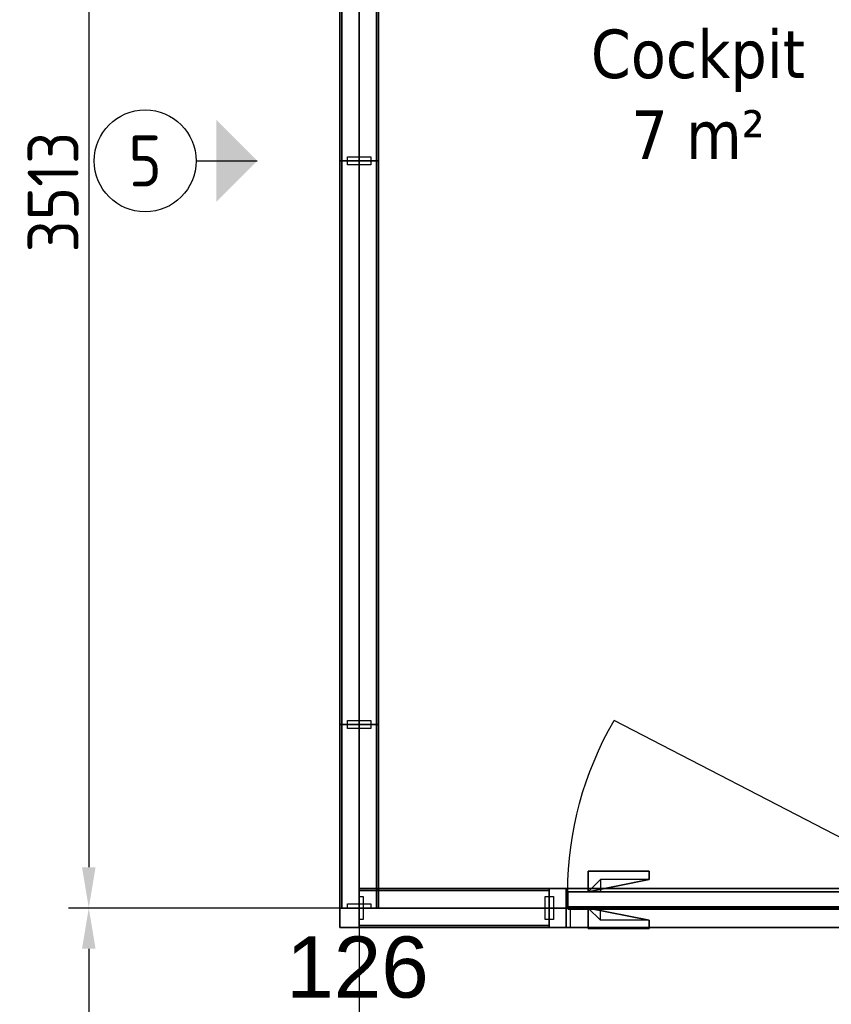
# Model space of a CAD drawing. Extents: x 3176 to 58266, y 1852 to 38199.
# Tile 139 of 256: x 27518 to 29509, y 31925 to 34341. Entities that reach past the tile are written whole.
import ezdxf
from ezdxf.enums import TextEntityAlignment as Align

# ---------------------------------------------------------------- set-up
doc = ezdxf.new("R2010")
doc.units = 0
doc.header["$LTSCALE"] = 50
doc.header["$PDSIZE"] = -5
doc.linetypes.add('HIDDEN2', pattern=[4.7625, 3.175, -1.5875])
doc.layers.get('0').update_dxf_attribs({"linetype": 'CONTINUOUS'})
doc.layers.get('DEFPOINTS').update_dxf_attribs({"linetype": 'CONTINUOUS'})
for name, color, linetype in [('AS-A38--_F----5', 2, 'CONTINUOUS'), ('AS-A38--_F---4-', 9, 'CONTINUOUS'), ('AS-I38-E_F----5_Deuren', 7, 'CONTINUOUS'), ('AS-I38-M_F----5_Deurmodulen', 7, 'CONTINUOUS'), ('AS-I38-M_F----5_Hoekaansluitingen', 7, 'CONTINUOUS'), ('AS-I38-M_F----5_Wandmodulen', 7, 'CONTINUOUS'), ('AS-L32--_F----5', 84, 'CONTINUOUS'), ('AS-L32--_F---4-', 84, 'CONTINUOUS'), ('AS-L32--_F-23--', 84, 'CONTINUOUS'), ('AS-L32--_F123--', 84, 'CONTINUOUS'), ('AS-L38--', 7, 'CONTINUOUS'), ('AS-L38--_F----5', 7, 'CONTINUOUS'), ('AS-L38--_F---4-', 7, 'CONTINUOUS'), ('AS-L38--_F-23--', 3, 'CONTINUOUS'), ('AS-L38--_F1----', 2, 'CONTINUOUS'), ('AS-L38--_F1-----', 2, 'CONTINUOUS'), ('AS-L38--_F123--', 7, 'CONTINUOUS'), ('AS-L38GL_F---4-', 2, 'CONTINUOUS'), ('AS-L38GL_F123--', 3, 'CONTINUOUS'), ('AS-M38--_F123--_Wandlengte', 1, 'CONTINUOUS'), ('AS-T38--_F----5', 7, 'CONTINUOUS'), ('AS-T38--_F-23--', 7, 'CONTINUOUS'), ('IWTEKST', 2, 'CONTINUOUS')]:
    doc.layers.add(name, color=color, linetype=linetype)
doc.layers.add('AS-I38-1_F----5', color=2, linetype='CONTINUOUS', plot=False)
doc.layers.add('IWHARTWAND', color=6, linetype='CONTINUOUS', plot=False)
doc.layers.add('Onderlegger 1e verdieping$0$A-AREA-IDEN', color=8, linetype='CONTINUOUS', lineweight=18)
doc.styles.add('Onderlegger 1e verdieping$0$Tahoma_1', font='TAHOMA.TTF', dxfattribs={"height": 238.040123})
doc.styles.get("Standard").update_dxf_attribs({"font": 'isocp.shx'})
doc.dimstyles.new('CWall_F2_Wandlengte', dxfattribs={"dimscale": 50, "dimtxt": 2.5, "dimasz": 2, "dimexe": 1, "dimexo": 1, "dimgap": 0.5, "dimtad": 1, "dimdec": 0, "dimdsep": 46, "dimtxsty": 'Standard', "dimcen": 2.5, "dimclrt": 2, "dimadec": 0, "dimazin": 0, "dimtfac": 1, "dimtdec": 0, "dimtix": 1, "dimtmove": 2, "dimatfit": 0, "dimfxl": 0, "dimtolj": 1, "dimtzin": 0, "dimarcsym": 0})
pattern_1 = [(60, (160, 2090), (-43300, 25000), [300, -50000]), (60, (230, 2164), (-43300, 25000), [100, -50000]), (60, (187, 2190), (-43300, 25000), [100, -50000]), (150, (320, 2170), (-25000, -43300), [200, -50000])]
pattern_2 = [(0, (233.25, 1360), (29.766, 59.531), [0, -59.531])]
pattern_3 = [(60, (160, 1230), (-43300, 25000), [300, -50000]), (60, (230, 1304), (-43300, 25000), [100, -50000]), (60, (187, 1330), (-43300, 25000), [100, -50000]), (150, (320, 1310), (-25000, -43300), [200, -50000])]
pattern_4 = [(60, (160, 370), (-43300, 25000), [300, -50000]), (60, (230, 444), (-43300, 25000), [100, -50000]), (60, (187, 470), (-43300, 25000), [100, -50000]), (150, (320, 450), (-25000, -43300), [200, -50000])]
pattern_5 = [(60, (150, 2090), (-43300, 25000), [300, -50000]), (60, (220, 2164), (-43300, 25000), [100, -50000]), (60, (180, 2190), (-43300, 25000), [100, -50000]), (150, (310, 2170), (-25000, -43300), [200, -50000])]
pattern_6 = [(0, (225, 1360), (29.766, 59.531), [0, -59.531])]
pattern_7 = [(60, (150, 1230), (-43300, 25000), [300, -50000]), (60, (220, 1304), (-43300, 25000), [100, -50000]), (60, (180, 1330), (-43300, 25000), [100, -50000]), (150, (310, 1310), (-25000, -43300), [200, -50000])]
pattern_8 = [(60, (150, 370), (-43300, 25000), [300, -50000]), (60, (220, 444), (-43300, 25000), [100, -50000]), (60, (180, 470), (-43300, 25000), [100, -50000]), (150, (310, 450), (-25000, -43300), [200, -50000])]
pattern_9 = [(60, (616, 2090), (-43300, 25000), [300, -50000]), (60, (690, 2164), (-43300, 25000), [100, -50000]), (60, (645, 2190), (-43300, 25000), [100, -50000]), (150, (780, 2170), (-25000, -43300), [200, -50000])]
pattern_10 = [(0, (691.5, 1360), (29.7656, 59.5312), [0, -59.5312])]
pattern_11 = [(60, (616, 1230), (-43300, 25000), [300, -50000]), (60, (690, 1304), (-43300, 25000), [100, -50000]), (60, (645, 1330), (-43300, 25000), [100, -50000]), (150, (780, 1310), (-25000, -43300), [200, -50000])]
pattern_12 = [(60, (616, 370), (-43300, 25000), [300, -50000]), (60, (690, 444), (-43300, 25000), [100, -50000]), (60, (645, 470), (-43300, 25000), [100, -50000]), (150, (780, 450), (-25000, -43300), [200, -50000])]
pattern_13 = [(60, (750, 2090), (-43300, 25000), [300, -50000]), (60, (820, 2164), (-43300, 25000), [100, -50000]), (60, (776, 2190), (-43300, 25000), [100, -50000]), (150, (910, 2170), (-25000, -43300), [200, -50000])]
pattern_14 = [(0, (822.5, 1360), (29.7656, 59.5312), [0, -59.5312])]
pattern_15 = [(60, (750, 1230), (-43300, 25000), [300, -50000]), (60, (820, 1304), (-43300, 25000), [100, -50000]), (60, (776, 1330), (-43300, 25000), [100, -50000]), (150, (910, 1310), (-25000, -43300), [200, -50000])]
pattern_16 = [(60, (750, 370), (-43300, 25000), [300, -50000]), (60, (820, 444), (-43300, 25000), [100, -50000]), (60, (776, 470), (-43300, 25000), [100, -50000]), (150, (910, 450), (-25000, -43300), [200, -50000])]

# ---------------------------------------------------------------- blocks, each defined once
blk = doc.blocks.new('Onderlegger 1e verdieping')
at = {"layer": 'Onderlegger 1e verdieping$0$A-AREA-IDEN', "insert": (29182.1, 34316.4), "char_height": 119.02, "width": 631.5, "attachment_point": 2, "line_spacing_factor": 1.000232, "style": 'Onderlegger 1e verdieping$0$Tahoma_1'}
blk.add_mtext('Cockpit\\P7 m²', dxfattribs=at)
blk = doc.blocks.new('WandNr2-_CTA01')
at = {"layer": 'AS-T38--_F-23--', "color": 0, "linetype": 'ByBlock'}
blk.add_line((0, -5), (0, -2), dxfattribs=at)
blk.add_circle((0, -7.5), 2.5, dxfattribs=at)
blk.add_solid([(0, -2), (2, -4), (-2, -4)], dxfattribs=at)
blk.add_attdef('WANDNR', text='', height=2.5, dxfattribs=at).set_placement((0, -7.5), align=Align.MIDDLE)
blk = doc.blocks.new('WandNr5o_CTA01')
at = {"layer": 'AS-T38--_F----5', "color": 0, "linetype": 'ByBlock'}
blk.add_circle((0, -18), 2.5, dxfattribs=at)
blk.add_attdef('WANDNR', text='', height=2.5, dxfattribs=at).set_placement((0, -18), align=Align.MIDDLE)
blk = doc.blocks.new('QHK-14--_CTA01')
at = {"layer": 'AS-L38--_F----5', "linetype": 'HIDDEN2'}
blk.add_line((0, 0), (0, 0, 2700), dxfattribs=at)
at = {"layer": 'AS-L38--_F---4-'}
blk.add_line((-47.5, 47.5), (-47.5, 47.5, 2700), dxfattribs=at)
for points, invisible_edges in [([(0, 47.5, 2700), (0, -47.5, 2700), (47.5, -47.5, 2700), (-47.5, 47.5, 2700)], 4), ([(47.5, -47.5, 2700), (-47.5, 47.5, 2700), (-47.5, 0, 2700), (47.5, 0, 2700)], 1), ([(47.5, 0), (47.5, 0, 60), (47.5, -47.5, 60), (47.5, -47.5)], 1), ([(47.5, 0, 2660), (47.5, 0, 2700), (47.5, -47.5, 2700), (47.5, -47.5, 2660)], 1), ([(47.5, -47.5), (47.5, -47.5, 60), (0, -47.5, 60), (0, -47.5)], 4), ([(47.5, -47.5, 2660), (47.5, -47.5, 2700), (0, -47.5, 2700), (0, -47.5, 2660)], 4)]:
    blk.add_3dface(points, dxfattribs=dict(at, invisible_edges=invisible_edges))
for points in [[(47.5, 0, 60), (47.5, 0, 2660), (47.5, -47.5, 2660), (47.5, -47.5, 60)], [(47.5, -47.5, 60), (47.5, -47.5, 2660), (0, -47.5, 2660), (0, -47.5, 60)]]:
    blk.add_3dface(points, dxfattribs=at)
at = {"layer": 'AS-L38--_F123--'}
blk.add_lwpolyline([(0, -47.5), (47.5, -47.5), (47.5, 0)], dxfattribs=at)
at = {"layer": 'DEFPOINTS'}
blk.add_point((0, 0, 2700), dxfattribs=at)
at = {"layer": 'AS-I38-M_F----5_Hoekaansluitingen', "extrusion": (1, -6.12303e-17, 0)}
blk.add_text('D126', height=125, rotation=90, dxfattribs=at).set_placement((0, 2750), align=Align.MIDDLE_LEFT)
at = {"layer": 'AS-I38-M_F----5_Hoekaansluitingen', "extrusion": (0, -1, 0)}
blk.add_text('D126', height=125, rotation=90, dxfattribs=at).set_placement((0, 2750), align=Align.MIDDLE_LEFT)
blk = doc.blocks.new('QPGLAS--_CTA01')
at = {"layer": 'AS-L38--_F----5', "color": 0}
blk.add_3dface([(0, 0), (1, 0), (1, 0, 1), (0, 0, 1)], dxfattribs=at)
at = {"layer": 'AS-L38GL_F123--'}
blk.add_line((0, 0), (1, 0), dxfattribs=at)
at = {"layer": 'AS-L38GL_F---4-'}
mesh = blk.add_polymesh((6, 3), dxfattribs=at)
for k, corner in enumerate([(1, -0.45, 1), (1, -0.45), (1, -0.45), (0, -0.45, 1), (0, -0.45), (0, -0.45), (0, 0.45, 1), (0, 0.45), (0, -0.45), (1, 0.45, 1), (1, 0.45), (1, -0.45), (1, 0.45, 1), (1, 0.45, 1), (1, -0.45, 1), (0, 0.45, 1), (0, 0.45, 1), (0, -0.45, 1)]):
    mesh.set_mesh_vertex(divmod(k, 3), corner)
blk = doc.blocks.new('O4------_CTA01')
blk.add_blockref('QPGLAS--_CTA01', (0, 0))
blk = doc.blocks.new('BvnAans-_CTA01')
at = {"layer": 'AS-L38--_F----5', "color": 0, "invisible_edges": 10}
blk.add_3dface([(0, 0), (1, 0), (1, 0, 1), (0, 0, 1)], dxfattribs=at)
at = {"layer": 'AS-L38--_F---4-', "invisible_edges": 10}
for points in [[(0, 0.5), (1, 0.5), (1, 0.5, 1), (0, 0.5, 1)], [(0, -0.5), (1, -0.5), (1, -0.5, 1), (0, -0.5, 1)]]:
    blk.add_3dface(points, dxfattribs=at)
at = {"layer": 'AS-L38--_F---4-'}
blk.add_3dface([(0, -0.5, 1), (0, 0.5, 1), (1, 0.5, 1), (1, -0.5, 1)], dxfattribs=at)
blk = doc.blocks.new('OndrAans_CTA01')
at = {"layer": 'AS-L38--_F----5', "color": 0, "invisible_edges": 10}
blk.add_3dface([(0, 0), (1, 0), (1, 0, 1), (0, 0, 1)], dxfattribs=at)
at = {"layer": 'AS-L38--_F---4-', "invisible_edges": 10}
for points in [[(0, 0.5), (1, 0.5), (1, 0.5, 1), (0, 0.5, 1)], [(0, -0.5), (1, -0.5), (1, -0.5, 1), (0, -0.5, 1)]]:
    blk.add_3dface(points, dxfattribs=at)
at = {"layer": 'AS-L38--_F123--', "color": 0}
blk.add_3dface([(0, -0.5), (1, -0.5), (1, 0.5), (0, 0.5)], dxfattribs=at)
blk = doc.blocks.new('Q0WDSTL-_CTA01')
at = {"layer": 'AS-L38--_F-23--'}
for p, q in [((0, 0.3), (0, 0.5)), ((0, -0.3), (0, -0.5))]:
    blk.add_line(p, q, dxfattribs=at)
at = {"layer": 'AS-L38--_F-23--', "color": 1}
blk.add_lwpolyline([(0, 0.3), (1, 0.3), (1, -0.3), (0, -0.3)], dxfattribs=at)
at = {"layer": 'AS-L38--_F1-----'}
blk.add_lwpolyline([(0, 0.5), (0, -0.5)], dxfattribs=at)
blk = doc.blocks.new('QWND31--_CTA01')
at = {"layer": 'AS-A38--_F----5', "extrusion": (0, -1, 0)}
h = blk.add_hatch(dxfattribs=at)
h.set_pattern_fill('GLAS2', color=256, scale=50, angle=60, style=0, pattern_type=2)
h.set_pattern_definition(pattern_1)
h.paths.add_polyline_path([(0, 1780), (466.5, 1780), (466.5, 2660), (0, 2660)])
h = blk.add_hatch(dxfattribs=at)
h.set_pattern_fill('GLAS2', color=256, scale=50, angle=60, style=0, pattern_type=2)
h.set_pattern_definition(pattern_3)
h.paths.add_polyline_path([(0, 940), (466.5, 940), (466.5, 1780), (0, 1780)])
h = blk.add_hatch(dxfattribs=at)
h.set_pattern_fill('GLAS2', color=256, scale=50, angle=60, style=0, pattern_type=2)
h.set_pattern_definition(pattern_4)
h.paths.add_polyline_path([(0, 60), (466.5, 60), (466.5, 940), (0, 940)])
h = blk.add_hatch(dxfattribs=at)
h.set_pattern_fill('DOTS', color=256, scale=37.5, style=0)
h.set_pattern_definition(pattern_2)
h.paths.add_polyline_path([(10, 950), (456.5, 950), (456.5, 1770), (10, 1770)])
at = {"layer": 'AS-A38--_F---4-', "extrusion": (0, -1, 0)}
h = blk.add_hatch(dxfattribs=at)
h.set_pattern_fill('GLAS2', color=256, scale=50, angle=60, style=0, pattern_type=2)
h.set_pattern_definition(pattern_1)
h.paths.add_polyline_path([(0, 1780), (466.5, 1780), (466.5, 2660), (0, 2660)])
h = blk.add_hatch(dxfattribs=at)
h.set_pattern_fill('GLAS2', color=256, scale=50, angle=60, style=0, pattern_type=2)
h.set_pattern_definition(pattern_3)
h.paths.add_polyline_path([(0, 940), (466.5, 940), (466.5, 1780), (0, 1780)])
h = blk.add_hatch(dxfattribs=at)
h.set_pattern_fill('GLAS2', color=256, scale=50, angle=60, style=0, pattern_type=2)
h.set_pattern_definition(pattern_4)
h.paths.add_polyline_path([(0, 60), (466.5, 60), (466.5, 940), (0, 940)])
h = blk.add_hatch(dxfattribs=at)
h.set_pattern_fill('DOTS', color=256, scale=37.5, style=0)
h.set_pattern_definition(pattern_2)
h.paths.add_polyline_path([(10, 950), (456.5, 950), (456.5, 1770), (10, 1770)])
h = blk.add_hatch(dxfattribs=at)
h.set_pattern_fill('GLAS2', color=256, scale=50, angle=60, style=0, pattern_type=2)
h.set_pattern_definition(pattern_1)
h.paths.add_polyline_path([(0, 1780), (466.5, 1780), (466.5, 2660), (0, 2660)])
h = blk.add_hatch(dxfattribs=at)
h.set_pattern_fill('GLAS2', color=256, scale=50, angle=60, style=0, pattern_type=2)
h.set_pattern_definition(pattern_3)
h.paths.add_polyline_path([(0, 940), (466.5, 940), (466.5, 1780), (0, 1780)])
h = blk.add_hatch(dxfattribs=at)
h.set_pattern_fill('GLAS2', color=256, scale=50, angle=60, style=0, pattern_type=2)
h.set_pattern_definition(pattern_4)
h.paths.add_polyline_path([(0, 60), (466.5, 60), (466.5, 940), (0, 940)])
h = blk.add_hatch(dxfattribs=at)
h.set_pattern_fill('DOTS', color=256, scale=37.5, style=0)
h.set_pattern_definition(pattern_2)
h.paths.add_polyline_path([(10, 950), (456.5, 950), (456.5, 1770), (10, 1770)])
at = {"layer": 'DEFPOINTS'}
blk.add_point((0, 0, 2700), dxfattribs=at)
at = {"layer": 'AS-L38--', "yscale": 95}
for name, p, xscale, zscale in [('BvnAans-_CTA01', (0, 0, 2660), 466.5, 40), ('OndrAans_CTA01', (0, 0), 466.5, 60), ('Q0WDSTL-_CTA01', (0, 0), 10, 10), ('O4------_CTA01', (0, 0, 940), 466.5, 840), ('O4------_CTA01', (0, 0, 1780), 466.5, 880), ('O4------_CTA01', (0, 0, 60), 466.5, 880)]:
    blk.add_blockref(name, p, dxfattribs=dict(at, xscale=xscale, zscale=zscale))
at = {"layer": 'AS-L38--', "xscale": 10, "yscale": 95, "zscale": 10, "rotation": 180}
blk.add_blockref('Q0WDSTL-_CTA01', (466.5, 0), dxfattribs=at)
at = {"layer": 'AS-I38-1_F----5', "extrusion": (0, -1, 0)}
blk.add_text('1', height=90, dxfattribs=at).set_placement((40, 130))
at = {"layer": 'AS-I38-M_F----5_Wandmodulen', "extrusion": (0, -1, 0)}
blk.add_text('GH', height=125, rotation=90, dxfattribs=at).set_placement((233.2, 2750), align=Align.MIDDLE_LEFT)
blk = doc.blocks.new('QWND32--_CTA01')
at = {"layer": 'AS-A38--_F----5', "extrusion": (0, -1, 0)}
h = blk.add_hatch(dxfattribs=at)
h.set_pattern_fill('GLAS2', color=256, scale=50, angle=60, style=0, pattern_type=2)
h.set_pattern_definition(pattern_5)
h.paths.add_polyline_path([(0, 1780), (450, 1780), (450, 2660), (0, 2660)])
h = blk.add_hatch(dxfattribs=at)
h.set_pattern_fill('GLAS2', color=256, scale=50, angle=60, style=0, pattern_type=2)
h.set_pattern_definition(pattern_7)
h.paths.add_polyline_path([(0, 940), (450, 940), (450, 1780), (0, 1780)])
h = blk.add_hatch(dxfattribs=at)
h.set_pattern_fill('GLAS2', color=256, scale=50, angle=60, style=0, pattern_type=2)
h.set_pattern_definition(pattern_8)
h.paths.add_polyline_path([(0, 60), (450, 60), (450, 940), (0, 940)])
h = blk.add_hatch(dxfattribs=at)
h.set_pattern_fill('DOTS', color=256, scale=37.5, style=0)
h.set_pattern_definition(pattern_6)
h.paths.add_polyline_path([(10, 950), (440, 950), (440, 1770), (10, 1770)])
at = {"layer": 'AS-A38--_F---4-', "extrusion": (0, -1, 0)}
h = blk.add_hatch(dxfattribs=at)
h.set_pattern_fill('GLAS2', color=256, scale=50, angle=60, style=0, pattern_type=2)
h.set_pattern_definition(pattern_5)
h.paths.add_polyline_path([(0, 1780), (450, 1780), (450, 2660), (0, 2660)])
h = blk.add_hatch(dxfattribs=at)
h.set_pattern_fill('GLAS2', color=256, scale=50, angle=60, style=0, pattern_type=2)
h.set_pattern_definition(pattern_7)
h.paths.add_polyline_path([(0, 940), (450, 940), (450, 1780), (0, 1780)])
h = blk.add_hatch(dxfattribs=at)
h.set_pattern_fill('GLAS2', color=256, scale=50, angle=60, style=0, pattern_type=2)
h.set_pattern_definition(pattern_8)
h.paths.add_polyline_path([(0, 60), (450, 60), (450, 940), (0, 940)])
h = blk.add_hatch(dxfattribs=at)
h.set_pattern_fill('DOTS', color=256, scale=37.5, style=0)
h.set_pattern_definition(pattern_6)
h.paths.add_polyline_path([(10, 950), (440, 950), (440, 1770), (10, 1770)])
h = blk.add_hatch(dxfattribs=at)
h.set_pattern_fill('GLAS2', color=256, scale=50, angle=60, style=0, pattern_type=2)
h.set_pattern_definition(pattern_5)
h.paths.add_polyline_path([(0, 1780), (450, 1780), (450, 2660), (0, 2660)])
h = blk.add_hatch(dxfattribs=at)
h.set_pattern_fill('GLAS2', color=256, scale=50, angle=60, style=0, pattern_type=2)
h.set_pattern_definition(pattern_7)
h.paths.add_polyline_path([(0, 940), (450, 940), (450, 1780), (0, 1780)])
h = blk.add_hatch(dxfattribs=at)
h.set_pattern_fill('GLAS2', color=256, scale=50, angle=60, style=0, pattern_type=2)
h.set_pattern_definition(pattern_8)
h.paths.add_polyline_path([(0, 60), (450, 60), (450, 940), (0, 940)])
h = blk.add_hatch(dxfattribs=at)
h.set_pattern_fill('DOTS', color=256, scale=37.5, style=0)
h.set_pattern_definition(pattern_6)
h.paths.add_polyline_path([(10, 950), (440, 950), (440, 1770), (10, 1770)])
at = {"layer": 'DEFPOINTS'}
blk.add_point((0, 0, 2700), dxfattribs=at)
at = {"layer": 'AS-L38--', "yscale": 95}
for name, p, xscale, zscale in [('BvnAans-_CTA01', (0, 0, 2660), 450, 40), ('OndrAans_CTA01', (0, 0), 450, 60), ('Q0WDSTL-_CTA01', (0, 0), 10, 10), ('O4------_CTA01', (0, 0, 940), 450, 840), ('O4------_CTA01', (0, 0, 1780), 450, 880), ('O4------_CTA01', (0, 0, 60), 450, 880)]:
    blk.add_blockref(name, p, dxfattribs=dict(at, xscale=xscale, zscale=zscale))
at = {"layer": 'AS-L38--', "xscale": 10, "yscale": 95, "zscale": 10, "rotation": 180}
blk.add_blockref('Q0WDSTL-_CTA01', (450, 0), dxfattribs=at)
at = {"layer": 'AS-I38-1_F----5', "extrusion": (0, -1, 0)}
blk.add_text('98', height=90, dxfattribs=at).set_placement((40, 130))
at = {"layer": 'AS-I38-M_F----5_Wandmodulen', "extrusion": (0, -1, 0)}
blk.add_text('GH', height=125, rotation=90, dxfattribs=at).set_placement((225, 2750), align=Align.MIDDLE_LEFT)
blk = doc.blocks.new('QWND33--_CTA01')
at = {"layer": 'AS-A38--_F----5', "extrusion": (0, -1, 0)}
h = blk.add_hatch(dxfattribs=at)
h.set_pattern_fill('GLAS2', color=256, scale=50, angle=60, style=0, pattern_type=2)
h.set_pattern_definition(pattern_9)
h.paths.add_polyline_path([(0, 1780), (1383, 1780), (1383, 2660), (0, 2660)])
h = blk.add_hatch(dxfattribs=at)
h.set_pattern_fill('GLAS2', color=256, scale=50, angle=60, style=0, pattern_type=2)
h.set_pattern_definition(pattern_11)
h.paths.add_polyline_path([(0, 940), (1383, 940), (1383, 1780), (0, 1780)])
h = blk.add_hatch(dxfattribs=at)
h.set_pattern_fill('GLAS2', color=256, scale=50, angle=60, style=0, pattern_type=2)
h.set_pattern_definition(pattern_12)
h.paths.add_polyline_path([(0, 60), (1383, 60), (1383, 940), (0, 940)])
h = blk.add_hatch(dxfattribs=at)
h.set_pattern_fill('DOTS', color=256, scale=37.5, style=0)
h.set_pattern_definition(pattern_10)
h.paths.add_polyline_path([(10, 950), (1373, 950), (1373, 1770), (10, 1770)])
at = {"layer": 'AS-A38--_F---4-', "extrusion": (0, -1, 0)}
h = blk.add_hatch(dxfattribs=at)
h.set_pattern_fill('GLAS2', color=256, scale=50, angle=60, style=0, pattern_type=2)
h.set_pattern_definition(pattern_9)
h.paths.add_polyline_path([(0, 1780), (1383, 1780), (1383, 2660), (0, 2660)])
h = blk.add_hatch(dxfattribs=at)
h.set_pattern_fill('GLAS2', color=256, scale=50, angle=60, style=0, pattern_type=2)
h.set_pattern_definition(pattern_11)
h.paths.add_polyline_path([(0, 940), (1383, 940), (1383, 1780), (0, 1780)])
h = blk.add_hatch(dxfattribs=at)
h.set_pattern_fill('GLAS2', color=256, scale=50, angle=60, style=0, pattern_type=2)
h.set_pattern_definition(pattern_12)
h.paths.add_polyline_path([(0, 60), (1383, 60), (1383, 940), (0, 940)])
h = blk.add_hatch(dxfattribs=at)
h.set_pattern_fill('DOTS', color=256, scale=37.5, style=0)
h.set_pattern_definition(pattern_10)
h.paths.add_polyline_path([(10, 950), (1373, 950), (1373, 1770), (10, 1770)])
h = blk.add_hatch(dxfattribs=at)
h.set_pattern_fill('GLAS2', color=256, scale=50, angle=60, style=0, pattern_type=2)
h.set_pattern_definition(pattern_9)
h.paths.add_polyline_path([(0, 1780), (1383, 1780), (1383, 2660), (0, 2660)])
h = blk.add_hatch(dxfattribs=at)
h.set_pattern_fill('GLAS2', color=256, scale=50, angle=60, style=0, pattern_type=2)
h.set_pattern_definition(pattern_11)
h.paths.add_polyline_path([(0, 940), (1383, 940), (1383, 1780), (0, 1780)])
h = blk.add_hatch(dxfattribs=at)
h.set_pattern_fill('GLAS2', color=256, scale=50, angle=60, style=0, pattern_type=2)
h.set_pattern_definition(pattern_12)
h.paths.add_polyline_path([(0, 60), (1383, 60), (1383, 940), (0, 940)])
h = blk.add_hatch(dxfattribs=at)
h.set_pattern_fill('DOTS', color=256, scale=37.5, style=0)
h.set_pattern_definition(pattern_10)
h.paths.add_polyline_path([(10, 950), (1373, 950), (1373, 1770), (10, 1770)])
at = {"layer": 'DEFPOINTS'}
blk.add_point((0, 0, 2700), dxfattribs=at)
at = {"layer": 'AS-L38--', "yscale": 95}
for name, p, xscale, zscale in [('BvnAans-_CTA01', (0, 0, 2660), 1383, 40), ('OndrAans_CTA01', (0, 0), 1383, 60), ('Q0WDSTL-_CTA01', (0, 0), 10, 10), ('O4------_CTA01', (0, 0, 940), 1383, 840), ('O4------_CTA01', (0, 0, 1780), 1383, 880), ('O4------_CTA01', (0, 0, 60), 1383, 880)]:
    blk.add_blockref(name, p, dxfattribs=dict(at, xscale=xscale, zscale=zscale))
at = {"layer": 'AS-L38--', "xscale": 10, "yscale": 95, "zscale": 10, "rotation": 180}
blk.add_blockref('Q0WDSTL-_CTA01', (1383, 0), dxfattribs=at)
at = {"layer": 'AS-I38-1_F----5', "extrusion": (0, -1, 0)}
blk.add_text('2', height=90, dxfattribs=at).set_placement((40, 130))
at = {"layer": 'AS-I38-M_F----5_Wandmodulen', "extrusion": (0, -1, 0)}
blk.add_text('GH', height=125, rotation=90, dxfattribs=at).set_placement((691.5, 2750), align=Align.MIDDLE_LEFT)
blk = doc.blocks.new('3ADRDRP-_CTA01')
at = {"layer": 'AS-L38--_F----5', "color": 0}
blk.add_3dface([(0, 0), (1, 0), (1, 0, 1), (0, 0, 1)], dxfattribs=at)
at = {"layer": 'AS-L38--_F---4-'}
mesh = blk.add_polymesh((6, 3), dxfattribs=at)
for k, corner in enumerate([(1, -0.5, 1), (1, -0.5), (1, -0.5), (0, -0.5, 1), (0, -0.5), (0, -0.5), (0, 0.5, 1), (0, 0.5), (0, -0.5), (1, 0.5, 1), (1, 0.5), (1, -0.5), (1, 0.5, 1), (1, 0.5, 1), (1, -0.5, 1), (0, 0.5, 1), (0, 0.5, 1), (0, -0.5, 1)]):
    mesh.set_mesh_vertex(divmod(k, 3), corner)
blk = doc.blocks.new('Q0DRSTL-_CTA01')
at = {"layer": 'AS-L38--_F----5', "color": 0}
blk.add_3dface([(0, 0), (1, 0), (1, 0, 1), (0, 0, 1)], dxfattribs=at)
at = {"layer": 'AS-L38--_F-23--', "color": 0}
for p, q in [((0, 0.5), (0, 0.3)), ((1, 0.5), (1, 0)), ((1, 0), (1.25, 0)), ((0, -0.5), (0, -0.3))]:
    blk.add_line(p, q, dxfattribs=at)
for points in [[(1, 0.5), (0, 0.5)], [(0, -0.5), (1.25, -0.5), (1.25, 0)]]:
    blk.add_lwpolyline(points, dxfattribs=at)
at = {"layer": 'AS-L38--_F1----', "color": 0}
blk.add_lwpolyline([(0, -0.5), (1, -0.5), (1, 0.5), (0, 0.5)], close=True, dxfattribs=at)
at = {"layer": 'AS-L38--_F---4-'}
mesh = blk.add_polymesh((6, 3), dxfattribs=at)
for k, corner in enumerate([(1, -0.5, 1), (1, -0.5), (1, -0.5), (0, -0.5, 1), (0, -0.5), (0, -0.5), (0, 0.5, 1), (0, 0.5), (0, -0.5), (1, 0.5, 1), (1, 0.5), (1, -0.5), (1, 0.5, 1), (1, 0.5, 1), (1, -0.5, 1), (0, 0.5, 1), (0, 0.5, 1), (0, -0.5, 1)]):
    mesh.set_mesh_vertex(divmod(k, 3), corner)
blk = doc.blocks.new('ddch1---_CTA01')
at = {"layer": 'AS-L32--_F----5', "color": 1}
for p, q in [((0, 0.075), (1, 0.075, 0.5)), ((1, 0.075, 0.5), (0, 0.075, 1))]:
    blk.add_line(p, q, dxfattribs=at)
at = {"layer": 'AS-L32--_F----5', "color": 1, "linetype": 'HIDDEN2'}
for p, q in [((0, -0.075), (1, -0.075, 0.5)), ((1, -0.075, 0.5), (0, -0.075, 1))]:
    blk.add_line(p, q, dxfattribs=at)
at = {"layer": 'AS-L32--_F----5'}
blk.add_3dface([(0, 0), (0, 0, 1), (1, 0, 1), (1, 0)], dxfattribs=at)
at = {"layer": 'AS-L32--_F---4-'}
for points in [[(0, 1), (0, 1, 1), (1, 1, 1), (1, 1)], [(0, 1), (0, 0), (0, 0, 1), (0, 1, 1)], [(0, 0, 1), (0, 1, 1), (1, 1, 1), (1, 0, 1)], [(1, 1, 1), (1, 0, 1), (1, 0), (1, 1)], [(0, 0), (0, 0, 1), (1, 0, 1), (1, 0)]]:
    blk.add_3dface(points, dxfattribs=at)
at = {"layer": 'AS-L32--_F123--', "color": 1}
blk.add_line((0, 1), (0.8776, 11.4994), dxfattribs=at)
at = {"layer": 'AS-L32--_F123--'}
for p, q in [((1, 1), (0, 1)), ((0, 1), (0, 0)), ((1, 0), (1, 1)), ((0, 0), (1, 0))]:
    blk.add_line(p, q, dxfattribs=at)
at = {"layer": 'AS-L32--_F123--', "color": 1}
blk.add_ellipse((0, 1), major_axis=(0, 21.9), ratio=0.045662, start_param=-1.570796, end_param=-1.070796, dxfattribs=at)
at = {"layer": 'DEFPOINTS'}
blk.add_point((0, 0), dxfattribs=at)
blk.add_point((0, 0), dxfattribs=at)
blk = doc.blocks.new('KlnkRcht_CTA01')
at = {"layer": 'AS-L32--_F----5'}
blk.add_polyline3d([(-0.5, 0, -0.5), (0.5, 0, -0.5), (0.5, 0, 0.5), (-0.5, 0, 0.5)], close=True, dxfattribs=at)
at = {"layer": 'AS-L32--_F-23--'}
for p, q in [((0.3, -0.6, -0.5), (0.3, 0, -0.5)), ((0.5, 0, -0.5), (0.5, -1, -0.5)), ((-0.5, -1, -0.5), (-0.5, -0.6, -0.5)), ((-0.5, -0.6, -0.5), (0.3, -0.6, -0.5)), ((0.5, -1, -0.5), (-0.5, -1, -0.5))]:
    blk.add_line(p, q, dxfattribs=at)
at = {"layer": 'AS-L32--_F---4-'}
mesh = blk.add_polyface(dxfattribs=at)
corners = [(0.5, 0, -0.5), (0.5, -1, -0.5), (-0.5, -1, -0.5), (-0.5, -0.6, -0.5), (0.3, -0.6, -0.5), (0.3, 0, -0.5), (0.5, 0, 0.5), (0.5, -1, 0.5), (-0.5, -1, 0.5), (-0.5, -0.6, 0.5), (0.3, -0.6, 0.5), (0.3, 0, 0.5)]
mesh.append_faces([[corners[k] for k in face] for face in [(0, 1, 7, 6), (1, 2, 8, 7), (2, 3, 9, 8)]])
mesh.append_faces([[corners[k] for k in face] for face in [(6, 10, 11)]], dxfattribs={"vtx0": -1})
mesh.append_faces([[corners[k] for k in face] for face in [(6, 9, 10)]], dxfattribs={"vtx0": -1, "vtx2": -1})
mesh.append_faces([[corners[k] for k in face] for face in [(6, 7, 8, 9)]], dxfattribs={"vtx3": -1})
blk = doc.blocks.new('QDR-7---_CTA01')
at = {"layer": 'DEFPOINTS'}
blk.add_point((0, 0, 2700), dxfattribs=at)
at = {"layer": 'AS-L38--'}
for name, p, xscale, yscale, zscale in [('ddch1---_CTA01', (971.5, 0, 10), -926, 40, 2585), ('KlnkRcht_CTA01', (170.5, 40, 1050), -150, -50, 20), ('BvnAans-_CTA01', (0, 0, 2660), 1013, 95, 40), ('Q0WDSTL-_CTA01', (0, 0), 10, 95, 10), ('3ADRDRP-_CTA01', (0, 0, 2595), 1013, 95, 65), ('Q0DRSTL-_CTA01', (0, 0), 41.5, 95, 2595), ('Q0DRSTL-_CTA01', (1013, 0), -41.5, 95, 2595), ('KlnkRcht_CTA01', (170.5, 0, 1050), -150, 50, 20)]:
    blk.add_blockref(name, p, dxfattribs=dict(at, xscale=xscale, yscale=yscale, zscale=zscale))
at = {"layer": 'AS-L38--', "xscale": 10, "yscale": 95, "zscale": 10, "rotation": 180}
blk.add_blockref('Q0WDSTL-_CTA01', (1013, 0), dxfattribs=at)
at = {"layer": 'AS-I38-E_F----5_Deuren', "extrusion": (0, -1, 0)}
blk.add_text('926x2585', height=90, dxfattribs=at).set_placement((95.5, 175), align=Align.BOTTOM_LEFT)
at = {"layer": 'AS-I38-M_F----5_Deurmodulen', "extrusion": (0, -1, 0)}
blk.add_text('DA', height=125, rotation=90, dxfattribs=at).set_placement((506.5, 2750), align=Align.MIDDLE_LEFT)
blk = doc.blocks.new('*D248')
at = {"layer": 'AS-M38--_F123--_Wandlengte', "color": 0, "lineweight": -2}
for p, q in [((28000.6, 32161.2), (27637.3, 32161.2)), ((27687.3, 32061.2), (27687.3, 30428.2)), ((28000.6, 30328.2), (27637.3, 30328.2))]:
    blk.add_line(p, q, dxfattribs=at)
at = {"layer": 'AS-M38--_F123--_Wandlengte', "color": 0}
for points in [[(27670.6, 32061.2), (27704, 32061.2), (27687.3, 32161.2)], [(27670.6, 30428.2), (27704, 30428.2), (27687.3, 30328.2)]]:
    blk.add_solid(points, dxfattribs=at)
at = {"layer": 'DEFPOINTS', "color": 0}
for p in [(28050.6, 32161.2), (27687.3, 30328.2), (28050.6, 30328.2)]:
    blk.add_point(p, dxfattribs=at)
at = {"layer": 'AS-M38--_F123--_Wandlengte', "color": 2, "insert": (27599.8, 31244.7), "char_height": 125, "attachment_point": 5, "rotation": 90}
blk.add_mtext('\\A1;1833', dxfattribs=at)
blk = doc.blocks.new('*D319')
at = {"layer": 'AS-M38--_F123--_Wandlengte', "color": 0, "lineweight": -2}
for p, q in [((28300.6, 35674.2), (27637.3, 35674.2)), ((27687.3, 35574.2), (27687.3, 32261.2)), ((28300.6, 32161.2), (27637.3, 32161.2))]:
    blk.add_line(p, q, dxfattribs=at)
at = {"layer": 'AS-M38--_F123--_Wandlengte', "color": 0}
for points in [[(27670.6, 35574.2), (27704, 35574.2), (27687.3, 35674.2)], [(27670.6, 32261.2), (27704, 32261.2), (27687.3, 32161.2)]]:
    blk.add_solid(points, dxfattribs=at)
at = {"layer": 'DEFPOINTS', "color": 0}
for p in [(28350.6, 35674.2), (27687.3, 32161.2), (28350.6, 32161.2)]:
    blk.add_point(p, dxfattribs=at)
at = {"layer": 'AS-M38--_F123--_Wandlengte', "color": 2, "insert": (27599.8, 33917.7), "char_height": 125, "attachment_point": 5, "rotation": 90}
blk.add_mtext('\\A1;3513', dxfattribs=at)
blk = doc.blocks.new('*D324')
at = {"layer": 'AS-M38--_F123--_Wandlengte', "color": 0, "lineweight": -2}
for p, q in [((28350.6, 32111.2), (28350.6, 31223.6)), ((31905.6, 32111.2), (31905.6, 31223.6)), ((28450.6, 31273.6), (31805.6, 31273.6))]:
    blk.add_line(p, q, dxfattribs=at)
at = {"layer": 'AS-M38--_F123--_Wandlengte', "color": 0}
for points in [[(28450.6, 31290.3), (28450.6, 31257), (28350.6, 31273.6)], [(31805.6, 31290.3), (31805.6, 31257), (31905.6, 31273.6)]]:
    blk.add_solid(points, dxfattribs=at)
at = {"layer": 'DEFPOINTS', "color": 0}
for p in [(28350.6, 32161.2), (31905.6, 32161.2), (31905.6, 31273.6)]:
    blk.add_point(p, dxfattribs=at)
at = {"layer": 'AS-M38--_F123--_Wandlengte', "color": 2, "insert": (30128.1, 31361.1), "char_height": 125, "attachment_point": 5}
blk.add_mtext('\\A1;3555', dxfattribs=at)
blk = doc.blocks.new('QWND25--_CTA01')
at = {"layer": 'AS-A38--_F----5', "extrusion": (0, -1, 0)}
h = blk.add_hatch(dxfattribs=at)
h.set_pattern_fill('GLAS2', color=256, scale=50, angle=60, style=0, pattern_type=2)
h.set_pattern_definition(pattern_13)
h.paths.add_polyline_path([(0, 1780), (1645, 1780), (1645, 2660), (0, 2660)])
h = blk.add_hatch(dxfattribs=at)
h.set_pattern_fill('GLAS2', color=256, scale=50, angle=60, style=0, pattern_type=2)
h.set_pattern_definition(pattern_15)
h.paths.add_polyline_path([(0, 940), (1645, 940), (1645, 1780), (0, 1780)])
h = blk.add_hatch(dxfattribs=at)
h.set_pattern_fill('GLAS2', color=256, scale=50, angle=60, style=0, pattern_type=2)
h.set_pattern_definition(pattern_16)
h.paths.add_polyline_path([(0, 60), (1645, 60), (1645, 940), (0, 940)])
h = blk.add_hatch(dxfattribs=at)
h.set_pattern_fill('DOTS', color=256, scale=37.5, style=0)
h.set_pattern_definition(pattern_14)
h.paths.add_polyline_path([(10, 950), (1635, 950), (1635, 1770), (10, 1770)])
at = {"layer": 'AS-A38--_F---4-', "extrusion": (0, -1, 0)}
h = blk.add_hatch(dxfattribs=at)
h.set_pattern_fill('GLAS2', color=256, scale=50, angle=60, style=0, pattern_type=2)
h.set_pattern_definition(pattern_13)
h.paths.add_polyline_path([(0, 1780), (1645, 1780), (1645, 2660), (0, 2660)])
h = blk.add_hatch(dxfattribs=at)
h.set_pattern_fill('GLAS2', color=256, scale=50, angle=60, style=0, pattern_type=2)
h.set_pattern_definition(pattern_15)
h.paths.add_polyline_path([(0, 940), (1645, 940), (1645, 1780), (0, 1780)])
h = blk.add_hatch(dxfattribs=at)
h.set_pattern_fill('GLAS2', color=256, scale=50, angle=60, style=0, pattern_type=2)
h.set_pattern_definition(pattern_16)
h.paths.add_polyline_path([(0, 60), (1645, 60), (1645, 940), (0, 940)])
h = blk.add_hatch(dxfattribs=at)
h.set_pattern_fill('DOTS', color=256, scale=37.5, style=0)
h.set_pattern_definition(pattern_14)
h.paths.add_polyline_path([(10, 950), (1635, 950), (1635, 1770), (10, 1770)])
h = blk.add_hatch(dxfattribs=at)
h.set_pattern_fill('GLAS2', color=256, scale=50, angle=60, style=0, pattern_type=2)
h.set_pattern_definition(pattern_13)
h.paths.add_polyline_path([(0, 1780), (1645, 1780), (1645, 2660), (0, 2660)])
h = blk.add_hatch(dxfattribs=at)
h.set_pattern_fill('GLAS2', color=256, scale=50, angle=60, style=0, pattern_type=2)
h.set_pattern_definition(pattern_15)
h.paths.add_polyline_path([(0, 940), (1645, 940), (1645, 1780), (0, 1780)])
h = blk.add_hatch(dxfattribs=at)
h.set_pattern_fill('GLAS2', color=256, scale=50, angle=60, style=0, pattern_type=2)
h.set_pattern_definition(pattern_16)
h.paths.add_polyline_path([(0, 60), (1645, 60), (1645, 940), (0, 940)])
h = blk.add_hatch(dxfattribs=at)
h.set_pattern_fill('DOTS', color=256, scale=37.5, style=0)
h.set_pattern_definition(pattern_14)
h.paths.add_polyline_path([(10, 950), (1635, 950), (1635, 1770), (10, 1770)])
at = {"layer": 'DEFPOINTS'}
blk.add_point((0, 0, 2700), dxfattribs=at)
at = {"layer": 'AS-L38--', "yscale": 95}
for name, p, xscale, zscale in [('BvnAans-_CTA01', (0, 0, 2660), 1645, 40), ('OndrAans_CTA01', (0, 0), 1645, 60), ('Q0WDSTL-_CTA01', (0, 0), 10, 10), ('O4------_CTA01', (0, 0, 940), 1645, 840), ('O4------_CTA01', (0, 0, 1780), 1645, 880), ('O4------_CTA01', (0, 0, 60), 1645, 880)]:
    blk.add_blockref(name, p, dxfattribs=dict(at, xscale=xscale, zscale=zscale))
at = {"layer": 'AS-L38--', "xscale": 10, "yscale": 95, "zscale": 10, "rotation": 180}
blk.add_blockref('Q0WDSTL-_CTA01', (1645, 0), dxfattribs=at)
at = {"layer": 'AS-I38-1_F----5', "extrusion": (0, -1, 0)}
blk.add_text('1', height=90, dxfattribs=at).set_placement((40, 130))
at = {"layer": 'AS-I38-M_F----5_Wandmodulen', "extrusion": (0, -1, 0)}
blk.add_text('GH', height=125, rotation=90, dxfattribs=at).set_placement((822.5, 2750), align=Align.MIDDLE_LEFT)

msp = doc.modelspace()

# ---------------------------------------------------------------- linework, layer by layer
at = {"layer": 'IWHARTWAND'}
for p, q in [((28350.6, 35617.2), (28350.6, 32161.2)), ((28350.6, 32161.2), (31907.6, 32161.2))]:
    msp.add_line(p, q, dxfattribs=at)

# ---------------------------------------------------------------- block references
msp.add_blockref('Onderlegger 1e verdieping', (0, 0))
at = {"layer": 'AS-L38--', "rotation": 269.9999999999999}
for name, p in [('QWND25--_CTA01', (28350.6, 35639.2)), ('QWND33--_CTA01', (28350.6, 33994.2)), ('QWND32--_CTA01', (28350.6, 32611.2)), ('QHK-14--_CTA01', (28350.6, 32161.2))]:
    msp.add_blockref(name, p, dxfattribs=at)
at = {"layer": 'AS-L38--'}
ref = msp.add_blockref('WandNr2-_CTA01', (28200.6, 33994.2), dxfattribs=dict(at, xscale=50, yscale=50, zscale=50, rotation=270))
ref.add_attrib('WANDNR', '5', dxfattribs={"layer": 'AS-T38--_F-23--', "color": 0, "linetype": 'ByBlock', "height": 125}).set_placement((27825.6, 33994.2), align=Align.MIDDLE)
at = {"layer": 'AS-L38--', "extrusion": (-1, 0, 0)}
ref = msp.add_blockref('WandNr5o_CTA01', (-33889.2, -100, -28350.6), dxfattribs=dict(at, xscale=50, yscale=50, zscale=50))
ref.add_attrib('WANDNR', '5', dxfattribs={"layer": 'AS-T38--_F----5', "color": 0, "linetype": 'ByBlock', "extrusion": (-1, 0, 0), "height": 125}).set_placement((-33889.2, -1000, -28350.6), align=Align.MIDDLE)
at = {"layer": 'AS-L38--'}
for name, p in [('QDR-7---_CTA01', (28817.1, 32161.2)), ('QWND31--_CTA01', (28350.6, 32161.2))]:
    msp.add_blockref(name, p, dxfattribs=at)

# ---------------------------------------------------------------- texts
at = {"layer": 'IWTEKST', "insert": (28171.8, 32091.3, 120), "char_height": 150, "width": 3405, "attachment_point": 1}
msp.add_mtext('{\\fArial|b0|i0|c0|p34;126}', dxfattribs=at)

# ---------------------------------------------------------------- dimensions: what is measured, and where the dimension line sits
at = {"layer": 'AS-M38--_F123--_Wandlengte'}
for p1, p2, distance, picture, middle in [((28350.6, 35674.2), (28350.6, 32161.2), -663.3, '*D319', (27599.8, 33917.7)), ((28350.6, 32161.2), (31905.6, 32161.2), -887.6, '*D324', (30128.1, 31361.1))]:
    dim = msp.add_aligned_dim(p1=p1, p2=p2, distance=distance, dimstyle='CWall_F2_Wandlengte', dxfattribs=at)
    dim.commit()
    dim.dimension.update_dxf_attribs({"geometry": picture, "text_midpoint": middle})
dim = msp.add_linear_dim(base=(27687.3, 30328.2), p1=(28050.6, 32161.2), p2=(28050.6, 30328.2), angle=90, dimstyle='CWall_F2_Wandlengte', dxfattribs=at)
dim.commit()
dim.dimension.update_dxf_attribs({"geometry": '*D248', "text_midpoint": (27599.8, 31244.7)})

doc.saveas('drawing.dxf')
